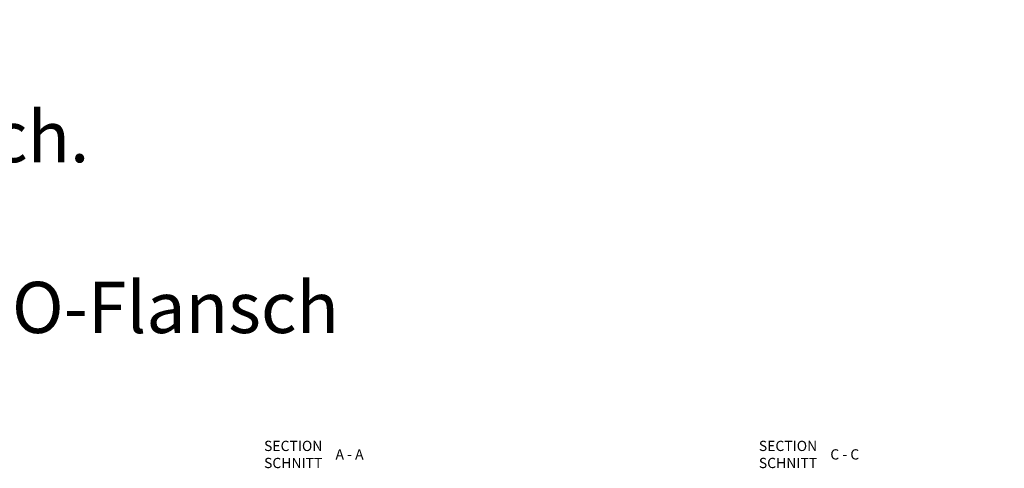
# Model space of a CAD drawing. Header units: millimetres. Extents: x 3814 to 923545, y -36595 to -4911.
# Tile 51 of 54: x 22342 to 31962, y -9956 to -5577. Entities that reach past the tile are written whole.
import ezdxf

# ---------------------------------------------------------------- set-up
doc = ezdxf.new("R2010")
doc.units = ezdxf.units.MM
doc.layers.add('Beschriftung', color=7, linetype='Continuous', lineweight=9)
doc.styles.add('LBB3.5M1000', font='isocp.shx', dxfattribs={"height": 3.5})

msp = doc.modelspace()

# ---------------------------------------------------------------- texts
at = {"color": 3, "char_height": 500, "attachment_point": 1, "style": 'LBB3.5M1000'}
for s, width, insert in [('\\pi989.35;{\\fArial|b0|i1|c0|p34;(Linksausführung)  masch. \\P\\pi799.89;Installation mit ISO-Flansch}', 10081.0168878, (5675.99605, -5634.99521)), ('\\pi1619.9;{\\fArial|b0|i1|c0|p34;(Rechtsausführung)   masch. \\P\\pi1799.1;Installation mit ISO-Flansch}', 12079.4932395, (20430.49958, -5634.99521))]:
    msp.add_mtext_dynamic_manual_height_columns(s, width=width, gutter_width=17.5, heights=[0], dxfattribs=dict(at, insert=insert))
at = {"layer": 'Beschriftung', "char_height": 100, "attachment_point": 1, "style": 'LBB3.5M1000'}
for s, width, insert in [('{\\fArial|b1|i0|c0|p34;SECTION\\P\\fArial|b1|i1|c0|p34;SCHNITT}', 963.5542391, (24729.34159, -9687.17837)), ('{\\fArial|b1|i0|c0|p34;SECTION\\P\\fArial|b1|i1|c0|p34;SCHNITT}', 963.5542391, (29563.99949, -9687.17837)), ('{\\fArial|b1|i0|c0|p34;A - A}', 355.0131253, (25427.59631, -9770.15323)), ('{\\fArial|b1|i0|c0|p34;C - C}', 355.0131253, (30262.25421, -9770.15323))]:
    msp.add_mtext_dynamic_manual_height_columns(s, width=width, gutter_width=17.5, heights=[0], dxfattribs=dict(at, insert=insert))

doc.saveas('drawing.dxf')
